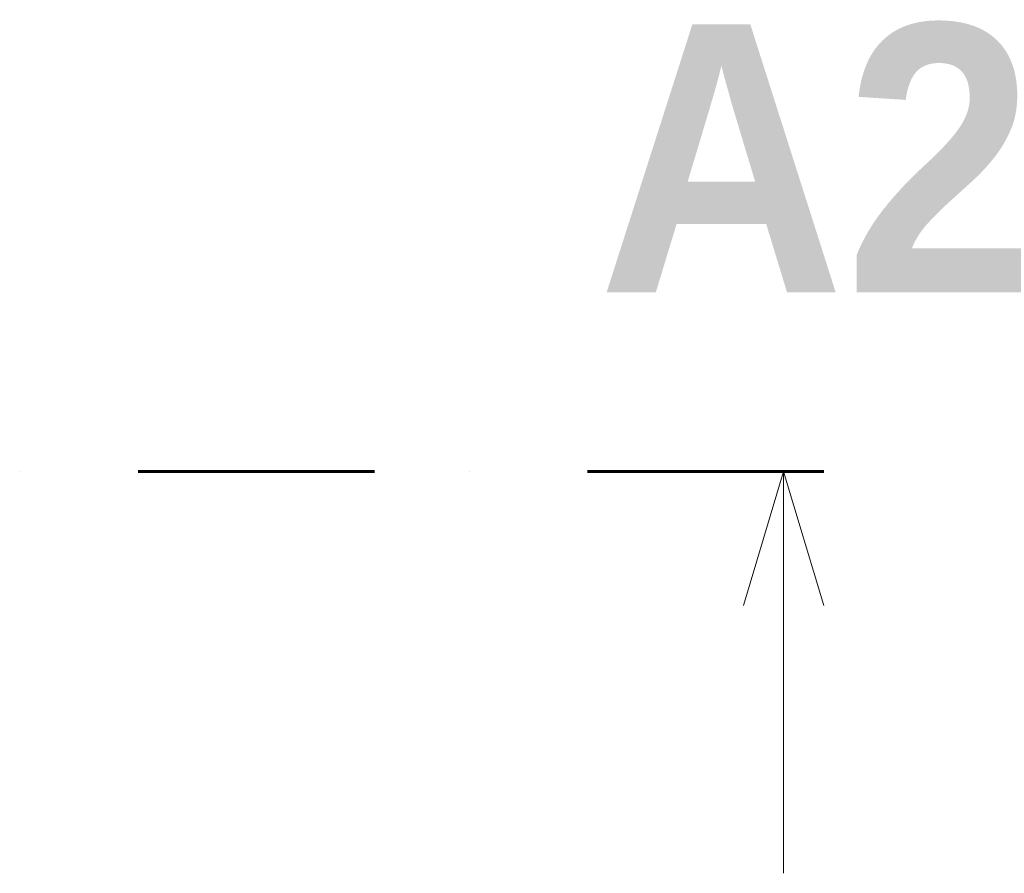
# Model space of a CAD drawing. Header units: millimetres. Extents: x 1793744 to 1819377, y -543298 to -528494.
# Tile 19 of 23: x 1818642 to 1819377, y -540306 to -539668. Entities that reach past the tile are written whole.
import ezdxf

# ---------------------------------------------------------------- set-up
doc = ezdxf.new("R2010")
doc.units = ezdxf.units.MM
doc.header["$MEASUREMENT"] = 0
doc.linetypes.add('ČÁRA ČERCHOVANÁ 3', pattern=[335.138881, 176.388884, -88.194442, 0, -70.555556])
doc.layers.add('1 - ŘEZ HLAVNÍ.1', color=7, linetype='Continuous')
doc.styles.add('GENEROVANÝ_STYL_1', font='Arial Bold.ttf')

# ---------------------------------------------------------------- blocks, each defined once
blk = doc.blocks.new('Řez_8', base_point=(1819242.13, -540005.77))
at = {"layer": '1 - ŘEZ HLAVNÍ.1', "color": 5, "linetype": 'ČÁRA ČERCHOVANÁ 3', "lineweight": 60, "true_color": 0x1c1cff}
blk.add_line((1819242.13, -540005.77), (1818642.13, -540005.77), dxfattribs=at)
at = {"layer": '1 - ŘEZ HLAVNÍ.1', "color": 5, "linetype": 'Continuous', "lineweight": 0, "true_color": 0x1c1cff}
for p, q in [((1819182.13, -540105.77), (1819212.13, -540005.77)), ((1819212.13, -540005.77), (1819212.13, -540305.77)), ((1819242.13, -540105.77), (1819212.13, -540005.77))]:
    blk.add_line(p, q, dxfattribs=at)
at = {"layer": '1 - ŘEZ HLAVNÍ.1', "color": 5, "lineweight": 0, "true_color": 0x1c1cff, "insert": (1819073.11, -539872.04), "char_height": 200, "attachment_point": 7, "style": 'GENEROVANÝ_STYL_1'}
blk.add_mtext('\\A1;{\\pql;\\pt0;\\fArial|b1|i0|c0|p0;\\W1.000000;A2}', dxfattribs=at)

msp = doc.modelspace()

# ---------------------------------------------------------------- block references
at = {"layer": '1 - ŘEZ HLAVNÍ.1', "color": 5, "lineweight": 60, "true_color": 0x1c1cff}
msp.add_blockref('Řez_8', (1819242.13, -540005.77), dxfattribs=at)

doc.saveas('drawing.dxf')
